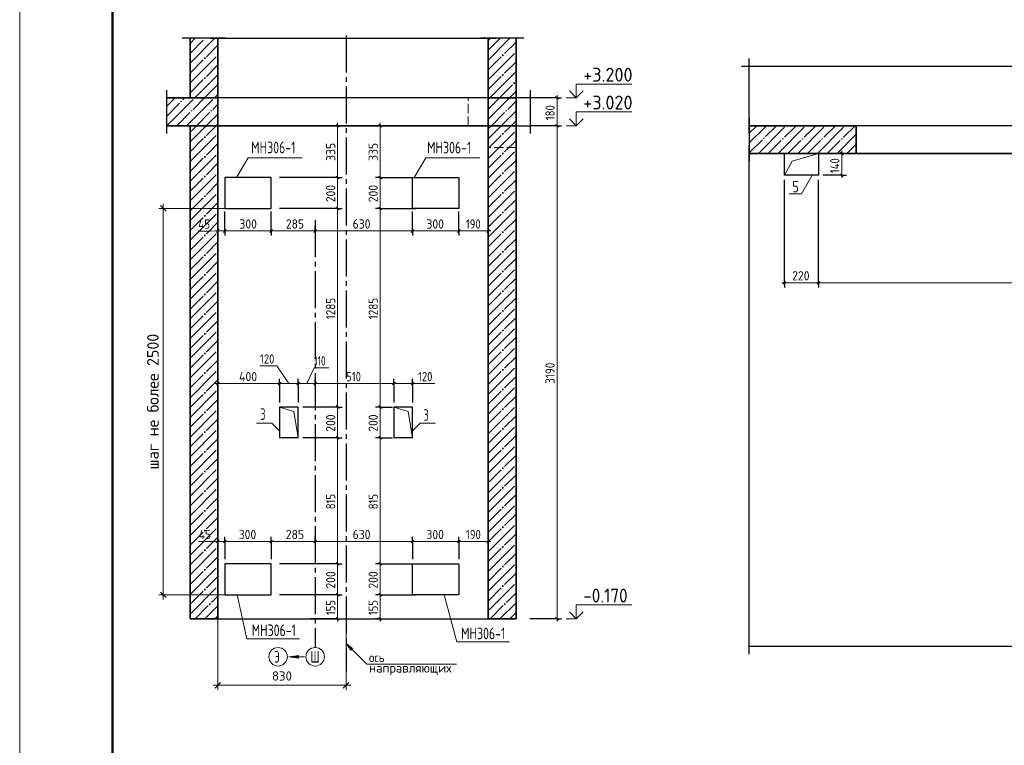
# Model space of a CAD drawing. Header units: millimetres. Extents: x -49773 to 2322955, y -3321 to 58485.
# Tile 105 of 256: x 493720 to 514964, y 14994 to 30643. Entities that reach past the tile are written whole.
import ezdxf

# ---------------------------------------------------------------- set-up
doc = ezdxf.new("R2010")
doc.units = ezdxf.units.MM
doc.header["$PDMODE"] = 65
for name, pattern in [('______11', [500, 400, -50, 0, -50]), ('______2', [270, 200, -70]), ('______5', [1100, 800, -100, 100, -100])]:
    doc.linetypes.add(name, pattern=pattern)
for name, color, linetype, lineweight in [('Standard', 7, 'Continuous', 25), ('Высотная отметки_ общее', 7, 'Continuous', 13), ('Ограждение_ 2D надпись', 7, 'Continuous', 13), ('Перекрытие_ общее', 7, 'Continuous', 35), ('Размерная линия_ общее', 7, 'Continuous', 13), ('СПДС_РАЗМЕРЫ', 152, 'Continuous', 25), ('Стена_ общее', 7, 'Continuous', 35), ('Стена_ Сборный элемент', 7, 'Continuous', 35), ('Текст_ общее', 7, 'Continuous', 13)]:
    doc.layers.add(name, color=color, linetype=linetype, lineweight=lineweight)
doc.layers.add('Осевая линия_ общее', color=7, linetype='______5', lineweight=13, true_color=0xa0a0a0)
doc.styles.add('ISOCPEUR', font='txt')
doc.dimstyles.new('__________2', dxfattribs={"dimtxt": 250, "dimasz": 200, "dimexe": 0, "dimexo": 0, "dimgap": 100, "dimtad": 1, "dimdec": 0, "dimrnd": 1, "dimzin": 12, "dimdsep": 46, "dimtxsty": 'ISOCPEUR', "dimblk": 'ALL_ML_STRICH', "dimblk1": 'ALL_ML_STRICH', "dimblk2": 'ALL_ML_STRICH', "dimsah": 1, "dimcen": 0, "dimclrd": 7, "dimclre": 7, "dimclrt": 7, "dimadec": 0, "dimazin": 0, "dimtfac": 1, "dimtdec": 0, "dimtmove": 1, "dimatfit": 3, "dimfxl": 0, "dimtzin": 0, "dimlwd": 0, "dimlwe": 13, "dimarcsym": 0})

# ---------------------------------------------------------------- blocks, each defined once
blk = doc.blocks.new('ALL_ML_STRICH')
at = {"color": 0, "linetype": 'ByBlock', "lineweight": -2}
for p, q in [((-1, 0), (0.5, 0)), ((-0.3, -0.3), (0.3, 0.3)), ((0, -0.5), (0, 0.5))]:
    blk.add_line(p, q, dxfattribs=at)
blk = doc.blocks.new('*D904')
at = {"layer": 'Defpoints', "color": 0}
for p in [(498146, 26572), (496819, 18239), (498146, 18239)]:
    blk.add_point(p, dxfattribs=at)
at = {"layer": 'СПДС_РАЗМЕРЫ', "color": 7, "lineweight": 13}
for p, q in [((498146, 26572), (496819, 26572)), ((498146, 18239), (496819, 18239))]:
    blk.add_line(p, q, dxfattribs=at)
at = {"layer": 'СПДС_РАЗМЕРЫ', "color": 7, "lineweight": 0}
blk.add_line((496819, 26372), (496819, 18439), dxfattribs=at)
at = {"layer": 'СПДС_РАЗМЕРЫ', "color": 7, "lineweight": 0, "xscale": 200, "yscale": 200, "zscale": 200}
for p, rotation in [((496819, 26572), 90), ((496819, 18239), 270)]:
    blk.add_blockref('ALL_ML_STRICH', p, dxfattribs=dict(at, rotation=rotation))
at = {"layer": 'СПДС_РАЗМЕРЫ', "color": 7, "insert": (496594, 22406), "char_height": 250, "attachment_point": 5, "rotation": 90, "style": 'ISOCPEUR'}
blk.add_mtext('шаг не более 2500', dxfattribs=at)
blk = doc.blocks.new('*D905')
at = {"layer": 'Defpoints', "color": 0}
for p in [(497996, 17722), (500762, 17722), (500762, 16289)]:
    blk.add_point(p, dxfattribs=at)
at = {"layer": 'СПДС_РАЗМЕРЫ', "color": 7, "lineweight": 13}
for p, q in [((497996, 17722), (497996, 16289)), ((500762, 17722), (500762, 16289))]:
    blk.add_line(p, q, dxfattribs=at)
at = {"layer": 'СПДС_РАЗМЕРЫ', "color": 7, "lineweight": 0}
blk.add_line((498196, 16289), (500562, 16289), dxfattribs=at)
at = {"layer": 'СПДС_РАЗМЕРЫ', "color": 7, "lineweight": 0, "xscale": 200, "yscale": 200, "zscale": 200, "rotation": 180}
blk.add_blockref('ALL_ML_STRICH', (497996, 16289), dxfattribs=at)
at = {"layer": 'СПДС_РАЗМЕРЫ', "color": 7, "lineweight": 0, "xscale": 200, "yscale": 200, "zscale": 200}
blk.add_blockref('ALL_ML_STRICH', (500762, 16289), dxfattribs=at)
at = {"layer": 'СПДС_РАЗМЕРЫ', "color": 7, "insert": (499379, 16489), "char_height": 200, "attachment_point": 5, "style": 'ISOCPEUR'}
blk.add_mtext('830', dxfattribs=at)

msp = doc.modelspace()

# ---------------------------------------------------------------- hatches: boundary and pattern name
at = {"layer": 'Осевая линия_ общее', "linetype": 'Continuous', "lineweight": 13, "transparency": 33554687}
msp.add_hatch(color=7, dxfattribs=at).paths.add_polyline_path([(500868.4, 17048.7), (500762.4, 17190.2), (500903.8, 17084.1)], flags=16)
msp.add_hatch(color=7, dxfattribs=at).paths.add_polyline_path([(499739, 16933.2), (499529, 16903.2), (499739, 16873.2)])

# ---------------------------------------------------------------- linework, layer by layer
at = {"layer": 'Standard', "color": 7, "linetype": 'Continuous', "lineweight": 25, "transparency": 33554687}
for p, q in [((498162.4, 30241.4), (497229, 30241.4)), ((497829, 30241.4), (503995.7, 30241.4)), ((504595.7, 30241.4), (503662.4, 30241.4)), ((509460.6, 28190), (509460.6, 29809)), ((509293.9, 29642.3), (524604.5, 29642.3)), ((496886.9, 29122.5), (496886.9, 28189.1)), ((504730.8, 29122.5), (504730.8, 28189.1)), ((509460.6, 28523.4), (509460.6, 27590)), ((509460.6, 16956.7), (509460.6, 27923.4))]:
    msp.add_line(p, q, dxfattribs=at)
at = {"layer": 'Standard', "color": 253, "linetype": '______11', "lineweight": 35, "true_color": 0xababab, "transparency": 33554687}
for p, q in [((497395.7, 29915.5), (497721.6, 30241.4)), ((503829, 29984.9), (504085.6, 30241.4)), ((497395.7, 29491.3), (497995.7, 30091.3)), ((503829, 29560.6), (504429, 30160.6)), ((497395.7, 29067), (497995.7, 29667)), ((503829, 29136.4), (504429, 29736.4)), ((497708.8, 28955.8), (497995.7, 29242.7)), ((504072.7, 28955.8), (504429, 29312.1)), ((497395.7, 27794.2), (497957.3, 28355.8)), ((497395.7, 28218.5), (497533, 28355.8)), ((503829, 27863.6), (504321.2, 28355.8)), ((503829, 28287.8), (503897, 28355.8)), ((497395.7, 27370), (497995.7, 27969.9)), ((503829, 27439.3), (504429, 28039.3)), ((497395.7, 26945.7), (497995.7, 27545.7)), ((503829, 27015), (504429, 27615)), ((497395.7, 26521.4), (497995.7, 27121.4)), ((503829, 26590.8), (504429, 27190.8)), ((497395.7, 26097.2), (497995.7, 26697.1)), ((503829, 26166.5), (504429, 26766.5)), ((503829, 25742.3), (504429, 26342.3)), ((497395.7, 25672.9), (497995.7, 26272.9)), ((503829, 25318), (504429, 25918)), ((497395.7, 25248.6), (497995.7, 25848.6)), ((503829, 24893.7), (504429, 25493.7)), ((497395.7, 24824.4), (497995.7, 25424.4)), ((503829, 24469.5), (504429, 25069.5)), ((497395.7, 24400.1), (497995.7, 25000.1)), ((503829, 24045.2), (504429, 24645.2)), ((497395.7, 23975.8), (497995.7, 24575.8)), ((503829, 23620.9), (504429, 24220.9)), ((497395.7, 23551.6), (497995.7, 24151.6)), ((503829, 23196.7), (504429, 23796.7)), ((497395.7, 23127.3), (497995.7, 23727.3)), ((503829, 22772.4), (504429, 23372.4)), ((497395.7, 22703), (497995.7, 23303)), ((503829, 22348.2), (504429, 22948.1)), ((497395.7, 22278.8), (497995.7, 22878.8)), ((503829, 21923.9), (504429, 22523.9)), ((497395.7, 21854.5), (497995.7, 22454.5)), ((503829, 21499.6), (504429, 22099.6)), ((497395.7, 21430.2), (497995.7, 22030.2)), ((503829, 21075.4), (504429, 21675.3)), ((497395.7, 21006), (497995.7, 21606)), ((503829, 20651.1), (504429, 21251.1)), ((497395.7, 20581.7), (497995.7, 21181.7)), ((503829, 20226.8), (504429, 20826.8)), ((497395.7, 20157.5), (497995.7, 20757.5)), ((503829, 19802.6), (504429, 20402.6)), ((497395.7, 19733.2), (497995.7, 20333.2)), ((503829, 19378.3), (504429, 19978.3)), ((497395.7, 19308.9), (497995.7, 19908.9)), ((503829, 18954), (504429, 19554)), ((497395.7, 18884.7), (497995.7, 19484.7)), ((503829, 18529.8), (504429, 19129.8)), ((497395.7, 18460.4), (497995.7, 19060.4)), ((503829, 18105.5), (504429, 18705.5)), ((497395.7, 18036.1), (497995.7, 18636.1)), ((503870.3, 17722.5), (504429, 18281.2)), ((497506.3, 17722.5), (497995.7, 18211.9)), ((504294.5, 17722.5), (504429, 17857)), ((497930.6, 17722.5), (497995.7, 17787.6))]:
    msp.add_line(p, q, dxfattribs=at)
at = {"layer": 'Standard', "color": 253, "linetype": '______5', "lineweight": 35, "true_color": 0xababab, "transparency": 33554687}
for p, q in [((497395.7, 29703.4), (497933.7, 30241.4)), ((497395.7, 30127.7), (497509.5, 30241.4)), ((503829, 29772.8), (504297.7, 30241.4)), ((503829, 30197), (503873.4, 30241.4)), ((497395.7, 29279.1), (497995.7, 29879.1)), ((503829, 29348.5), (504429, 29948.5)), ((497496.6, 28955.8), (497995.7, 29454.9)), ((503860.6, 28955.8), (504429, 29524.2)), ((497920.9, 28955.8), (497995.7, 29030.6)), ((504284.9, 28955.8), (504429, 29100)), ((497395.7, 28006.3), (497745.2, 28355.8)), ((503829, 28075.7), (504109.1, 28355.8)), ((497395.7, 27582.1), (497995.7, 28182.1)), ((503829, 27651.4), (504429, 28251.4)), ((497395.7, 27157.8), (497995.7, 27757.8)), ((503829, 27227.2), (504429, 27827.2)), ((497395.7, 26733.5), (497995.7, 27333.5)), ((503829, 26802.9), (504429, 27402.9)), ((497395.7, 26309.3), (497995.7, 26909.3)), ((503829, 26378.7), (504429, 26978.7)), ((497395.7, 25885), (497995.7, 26485)), ((503829, 25954.4), (504429, 26554.4)), ((503829, 25530.1), (504429, 26130.1)), ((497395.7, 25460.7), (497995.7, 26060.8)), ((503829, 25105.9), (504429, 25705.9)), ((497395.7, 25036.5), (497995.7, 25636.5)), ((503829, 24681.6), (504429, 25281.6)), ((497395.7, 24612.2), (497995.7, 25212.2)), ((503829, 24257.3), (504429, 24857.3)), ((497395.7, 24188), (497995.7, 24788)), ((503829, 23833.1), (504429, 24433.1)), ((497395.7, 23763.7), (497995.7, 24363.7)), ((503829, 23408.8), (504429, 24008.8)), ((497395.7, 23339.4), (497995.7, 23939.4)), ((503829, 22984.5), (504429, 23584.5)), ((497395.7, 22915.2), (497995.7, 23515.2)), ((503829, 22560.3), (504429, 23160.3)), ((497395.7, 22490.9), (497995.7, 23090.9)), ((503829, 22136), (504429, 22736)), ((497395.7, 22066.6), (497995.7, 22666.6)), ((503829, 21711.7), (504429, 22311.7)), ((497395.7, 21642.4), (497995.7, 22242.4)), ((503829, 21287.5), (504429, 21887.5)), ((497395.7, 21218.1), (497995.7, 21818.1)), ((503829, 20863.2), (504429, 21463.2)), ((497395.7, 20793.9), (497995.7, 21393.8)), ((503829, 20439), (504429, 21039)), ((497395.7, 20369.6), (497995.7, 20969.6)), ((503829, 20014.7), (504429, 20614.7)), ((497395.7, 19945.3), (497995.7, 20545.3)), ((503829, 19590.4), (504429, 20190.4)), ((497395.7, 19521.1), (497995.7, 20121.1)), ((503829, 19166.2), (504429, 19766.2)), ((497395.7, 19096.8), (497995.7, 19696.8)), ((503829, 18741.9), (504429, 19341.9)), ((497395.7, 18672.5), (497995.7, 19272.5)), ((503829, 18317.6), (504429, 18917.6)), ((497395.7, 18248.3), (497995.7, 18848.3)), ((503829, 17893.4), (504429, 18493.4)), ((497395.7, 17824), (497995.7, 18424)), ((504082.4, 17722.5), (504429, 18069.1)), ((497718.4, 17722.5), (497995.7, 17999.7))]:
    msp.add_line(p, q, dxfattribs=at)
at = {"layer": 'Standard', "color": 7, "linetype": 'Continuous', "lineweight": 35, "transparency": 33554687}
for p, q in [((497395.7, 30241.4), (497395.7, 28955.8)), ((497995.7, 28955.8), (497995.7, 30241.4)), ((503829, 30241.4), (503829, 28955.8)), ((504429, 28955.8), (504429, 30241.4)), ((497395.7, 28955.8), (496886.9, 28955.8)), ((497995.7, 28355.8), (497995.7, 28955.8)), ((503829, 28955.8), (503829, 28355.8)), ((504429, 28355.8), (504429, 28955.8)), ((496886.9, 28355.8), (497395.7, 28355.8)), ((497395.7, 28355.8), (497395.7, 17722.5)), ((497995.7, 17722.5), (497995.7, 28355.8)), ((503829, 28355.8), (503829, 17722.5)), ((504429, 17722.5), (504429, 28355.8)), ((511771.2, 28356.7), (509460.6, 28356.7)), ((511771.2, 27756.7), (511771.2, 28356.7)), ((509460.6, 27756.7), (511771.2, 27756.7)), ((497395.7, 17722.5), (497995.7, 17722.5)), ((503829, 17722.5), (504429, 17722.5))]:
    msp.add_line(p, q, dxfattribs=at)
at = {"layer": 'Standard', "color": 253, "linetype": '______11', "lineweight": 13, "true_color": 0xababab, "transparency": 33554687}
for p, q in [((496886.9, 28558.2), (497284.5, 28955.8)), ((497108.8, 28355.8), (497708.8, 28955.8)), ((503829, 28712.1), (504072.7, 28955.8)), ((497533, 28355.8), (497995.7, 28818.5)), ((503897, 28355.8), (504429, 28887.8)), ((497957.3, 28355.8), (497995.7, 28394.2)), ((504321.2, 28355.8), (504429, 28463.6)), ((509460.6, 28195.8), (509621.5, 28356.7)), ((509460.6, 27771.5), (510045.7, 28356.7)), ((509870, 27756.7), (510470, 28356.7)), ((510294.2, 27756.7), (510894.2, 28356.7)), ((510718.5, 27756.7), (511318.5, 28356.7)), ((511142.8, 27756.7), (511742.8, 28356.7)), ((511567, 27756.7), (511771.2, 27960.8))]:
    msp.add_line(p, q, dxfattribs=at)
at = {"layer": 'Standard', "color": 253, "linetype": '______5', "lineweight": 13, "true_color": 0xababab, "transparency": 33554687}
for p, q in [((496886.9, 28770.3), (497072.4, 28955.8)), ((496896.6, 28355.8), (497496.6, 28955.8)), ((497320.9, 28355.8), (497920.9, 28955.8)), ((503829, 28924.2), (503860.6, 28955.8)), ((503829, 28500), (504284.9, 28955.8)), ((497745.2, 28355.8), (497995.7, 28606.3)), ((504109.1, 28355.8), (504429, 28675.7)), ((509460.6, 27983.7), (509833.6, 28356.7)), ((509657.8, 27756.7), (510257.8, 28356.7)), ((510082.1, 27756.7), (510682.1, 28356.7)), ((510506.4, 27756.7), (511106.4, 28356.7)), ((510930.6, 27756.7), (511530.6, 28356.7)), ((511354.9, 27756.7), (511771.2, 28173))]:
    msp.add_line(p, q, dxfattribs=at)
at = {"layer": 'Standard', "color": 7, "linetype": 'Continuous', "lineweight": 13, "transparency": 33554687}
msp.add_lwpolyline([(493720.4, -1402.4), (535720.4, -1402.4), (535720.4, 57997.6), (493720.4, 57997.6), (493720.4, -1402.4)], close=True, dxfattribs=at)
at = {"layer": 'Standard', "color": 7, "linetype": 'Continuous', "lineweight": 50, "transparency": 33554687}
msp.add_lwpolyline([(495720.4, 57497.6), (535220.4, 57497.6), (535220.4, -902.4), (495720.4, -902.4), (495720.4, 57497.6)], close=True, dxfattribs=at)
at = {"layer": 'Высотная отметки_ общее', "color": 7, "linetype": 'Continuous', "lineweight": 13, "transparency": 33554687}
for p, q in [((505729.4, 28955.8), (505579.4, 29105.8)), ((505729.4, 28955.8), (505729.4, 29255.8)), ((505729.4, 29255.8), (506929.4, 29255.8)), ((505729.4, 28955.8), (505879.4, 29105.8)), ((505729.4, 28955.8), (505509, 28955.8)), ((505729.4, 28955.8), (505729.4, 28955.8)), ((505729.4, 28955.8), (505729.4, 28955.8)), ((505729.4, 28955.8), (505729.4, 28955.8)), ((505729.4, 28955.8), (505729.4, 28955.8)), ((505729.4, 28355.8), (505579.4, 28505.8)), ((505729.4, 28355.8), (505729.4, 28655.8)), ((505729.4, 28655.8), (506929.4, 28655.8)), ((505729.4, 28355.8), (505879.4, 28505.8)), ((505729.4, 28355.8), (505509, 28355.8)), ((505729.4, 28355.8), (505729.4, 28355.8)), ((505729.4, 28355.8), (505729.4, 28355.8)), ((505729.4, 28355.8), (505729.4, 28355.8)), ((505729.4, 28355.8), (505729.4, 28355.8)), ((505729.4, 17722.5), (505579.4, 17872.5)), ((505729.4, 17722.5), (505729.4, 18022.5)), ((505729.4, 18022.5), (506929.4, 18022.5)), ((505729.4, 17722.5), (505879.4, 17872.5)), ((505729.4, 17722.5), (505509, 17722.5)), ((505729.4, 17722.5), (505729.4, 17722.5)), ((505729.4, 17722.5), (505729.4, 17722.5)), ((505729.4, 17722.5), (505729.4, 17722.5)), ((505729.4, 17722.5), (505729.4, 17722.5))]:
    msp.add_line(p, q, dxfattribs=at)
at = {"layer": 'Ограждение_ 2D надпись', "color": 7, "linetype": 'Continuous', "lineweight": 13, "transparency": 33554687}
for points in [[(498398.2, 27239.1), (498650.2, 27665.1), (499816.8, 27665.1)], [(502231.6, 27239.1), (502483.5, 27665.1), (503650.2, 27665.1)], [(499329, 21778.1), (499164, 21943.1), (498830.7, 21943.1)], [(502195.7, 21778.1), (502360.7, 21943.1), (502694, 21943.1)], [(499756.4, 17288.6), (498623.1, 17288.6), (498409.1, 18239.1)], [(504284.7, 17228.2), (503151.4, 17228.2), (502875.8, 18239.1)]]:
    msp.add_lwpolyline(points, dxfattribs=at)
at = {"layer": 'Осевая линия_ общее', "color": 253, "linetype": '______5', "lineweight": -3, "true_color": 0xa0a0a0, "transparency": 33554687}
for p, q in [((500762.4, 30305.5), (500762.4, 16587.2)), ((500095.7, 26321.6), (500095.7, 17103.2))]:
    msp.add_line(p, q, dxfattribs=at)
at = {"layer": 'Осевая линия_ общее', "color": 7, "linetype": 'Continuous', "lineweight": 13, "transparency": 33554687}
for p, q in [((500762.4, 18869.6), (500762.4, 18869.6)), ((500762.4, 18869.6), (500762.4, 18869.6)), ((500762.4, 18869.6), (500762.4, 18869.6)), ((500762.4, 17190.2), (500903.8, 17084.1)), ((500868.4, 17048.7), (500762.4, 17190.2)), ((500903.8, 17084.1), (500868.4, 17048.7)), ((500886.1, 17066.4), (500894.9, 17057.6)), ((499739, 16933.2), (499529, 16903.2)), ((499862.4, 16903.2), (499529, 16903.2)), ((499529, 16903.2), (499529, 16903.2)), ((499529, 16903.2), (499529, 16903.2)), ((499529, 16903.2), (499529, 16903.2)), ((499529, 16903.2), (499739, 16873.2)), ((499739, 16873.2), (499739, 16933.2)), ((499739, 16903.2), (499754, 16903.2))]:
    msp.add_line(p, q, dxfattribs=at)
for points in [[(510221.2, 27290), (510386.2, 27591.7), (510954.5, 27756.7)], [(510819.9, 27290), (510591.9, 26884.3), (510325.2, 26884.3)], [(499729, 21622.5), (499634.8, 22194.8), (499329, 22289.1)], [(502195.7, 21622.5), (502101.4, 22194.8), (501795.7, 22289.1)], [(500762.4, 17190.2), (501210.2, 16742.3), (503143.5, 16742.3)]]:
    msp.add_lwpolyline(points, dxfattribs=at)
for centre in [(499295.7, 16903.2), (500095.7, 16903.2)]:
    msp.add_circle(centre, 200, dxfattribs=at)
at = {"layer": 'Перекрытие_ общее', "color": 7, "linetype": 'Continuous', "lineweight": 13, "transparency": 33554687}
for p, q in [((497995.7, 28955.8), (497395.7, 28955.8)), ((504429, 28955.8), (503829, 28955.8)), ((497395.7, 28355.8), (497995.7, 28355.8)), ((503829, 28355.8), (504429, 28355.8))]:
    msp.add_line(p, q, dxfattribs=at)
at = {"layer": 'Перекрытие_ общее', "color": 7, "linetype": 'Continuous', "lineweight": 25, "transparency": 33554687}
for p, q in [((503829, 28955.8), (497995.7, 28955.8)), ((504730.8, 28955.8), (504429, 28955.8)), ((497995.7, 28355.8), (503829, 28355.8)), ((504429, 28355.8), (504730.8, 28355.8)), ((524437.8, 28356.7), (511771.2, 28356.7)), ((511771.2, 27756.7), (524437.8, 27756.7))]:
    msp.add_line(p, q, dxfattribs=at)
at = {"layer": 'Перекрытие_ общее', "color": 253, "linetype": '______2', "lineweight": 18, "true_color": 0xababab, "transparency": 33554687}
msp.add_line((503395.7, 28355.8), (503395.7, 28955.8), dxfattribs=at)
at = {"layer": 'Размерная линия_ общее', "color": 253, "linetype": 'Continuous', "lineweight": -3, "true_color": 0xa0a0a0, "transparency": 33554687}
for p, q in [((505313.4, 28955.8), (504752.4, 28955.8)), ((505313.4, 28955.8), (505213.4, 28955.8)), ((505313.4, 28955.8), (505413.4, 28955.8)), ((500580.6, 28355.8), (500091.9, 28355.8)), ((500580.6, 28355.8), (500480.6, 28355.8)), ((500580.6, 28355.8), (500680.6, 28355.8)), ((501497.1, 28355.8), (501397.1, 28355.8)), ((501497.1, 28355.8), (501597.1, 28355.8)), ((501497.1, 28355.8), (501499.5, 28355.8)), ((505313.4, 28355.8), (505213.4, 28355.8)), ((505313.4, 28355.8), (505413.4, 28355.8)), ((511456.6, 27756.7), (511087.8, 27756.7)), ((511456.6, 27756.7), (511356.6, 27756.7)), ((511456.6, 27756.7), (511556.6, 27756.7)), ((500580.6, 27239.1), (500480.6, 27239.1)), ((500580.6, 27239.1), (500680.6, 27239.1)), ((501497.1, 27239.1), (501397.1, 27239.1)), ((501497.1, 27239.1), (501597.1, 27239.1)), ((501497.1, 27239.1), (502262.4, 27239.1)), ((511456.6, 27290), (511054.5, 27290)), ((511456.6, 27290), (511356.6, 27290)), ((511456.6, 27290), (511556.6, 27290)), ((510221.2, 24969.9), (510221.2, 27190)), ((500580.6, 26572.5), (500480.6, 26572.5)), ((500580.6, 26572.5), (500680.6, 26572.5)), ((501497.1, 26572.5), (501397.1, 26572.5)), ((501497.1, 26572.5), (501597.1, 26572.5)), ((501497.1, 26572.5), (502262.4, 26572.5)), ((497995.7, 26086.6), (497995.7, 26186.6)), ((498145.7, 26086.6), (498145.7, 26186.6)), ((499145.7, 26086.6), (499145.7, 26186.6)), ((500095.7, 26086.6), (500095.7, 26186.6)), ((502195.7, 26086.6), (502195.7, 26186.6)), ((503195.7, 26086.6), (503195.7, 26186.6)), ((503829, 26086.6), (503829, 26186.6)), ((503829, 26086.6), (503829, 26164.1)), ((497995.7, 26086.6), (497995.7, 25986.6)), ((498145.7, 26086.6), (498145.7, 25986.6)), ((499145.7, 26086.6), (499145.7, 25986.6)), ((500095.7, 26086.6), (500095.7, 25986.6)), ((500095.7, 26086.6), (500095.7, 26086.6)), ((502195.7, 26086.6), (502195.7, 25986.6)), ((503195.7, 26086.6), (503195.7, 25986.6)), ((503829, 26086.6), (503829, 25986.6)), ((510221.2, 24969.9), (510221.2, 25069.9)), ((510954.5, 24969.9), (510954.5, 25069.9)), ((510221.2, 24969.9), (510221.2, 24869.9)), ((510954.5, 24969.9), (510954.5, 24869.9)), ((497995.7, 22795), (497995.7, 22895)), ((497995.7, 22795), (497995.7, 22695)), ((497995.7, 22795), (497995.7, 22682.4)), ((499329, 22795), (499329, 22895)), ((499329, 22795), (499329, 22695)), ((499329, 22795), (499329, 22389.1)), ((499729, 22795), (499729, 22895)), ((499729, 22795), (499729, 22695)), ((499729, 22795), (499729, 22389.1)), ((500095.7, 22795), (500095.7, 22895)), ((500095.7, 22795), (500095.7, 22695)), ((500095.7, 22795), (500095.7, 22795)), ((501795.7, 22795), (501795.7, 22895)), ((501795.7, 22795), (501795.7, 22695)), ((501795.7, 22795), (501795.7, 22389.1)), ((502195.7, 22795), (502195.7, 22895)), ((502195.7, 22795), (502195.7, 22695)), ((502195.7, 22795), (502195.7, 22389.1)), ((500580.6, 22289.1), (500480.6, 22289.1)), ((500580.6, 22289.1), (500680.6, 22289.1)), ((501497.1, 22289.1), (501397.1, 22289.1)), ((501497.1, 22289.1), (501597.1, 22289.1)), ((501497.1, 22289.1), (501762.4, 22289.1)), ((500580.6, 21622.5), (500480.6, 21622.5)), ((500580.6, 21622.5), (500680.6, 21622.5)), ((501497.1, 21622.5), (501397.1, 21622.5)), ((501497.1, 21622.5), (501597.1, 21622.5)), ((501497.1, 21622.5), (501762.4, 21622.5)), ((497995.7, 19389.9), (497995.7, 19489.9)), ((497995.7, 19389.9), (497995.7, 19289.9)), ((497995.7, 19389.9), (497995.7, 19297.7)), ((498145.7, 19389.9), (498145.7, 19489.9)), ((498145.7, 19389.9), (498145.7, 19289.9)), ((498145.7, 19389.9), (498145.7, 19005.8)), ((499145.7, 19389.9), (499145.7, 19489.9)), ((499145.7, 19389.9), (499145.7, 19289.9)), ((499145.7, 19389.9), (499145.7, 19005.8)), ((500095.7, 19389.9), (500095.7, 19489.9)), ((500095.7, 19389.9), (500095.7, 19289.9)), ((500095.7, 19389.9), (500095.7, 19389.9)), ((502195.7, 19389.9), (502195.7, 19489.9)), ((502195.7, 19389.9), (502195.7, 19289.9)), ((502195.7, 19389.9), (502195.7, 19005.8)), ((503195.7, 19389.9), (503195.7, 19489.9)), ((503195.7, 19389.9), (503195.7, 19289.9)), ((503195.7, 19389.9), (503195.7, 19005.8)), ((503829, 19389.9), (503829, 19489.9)), ((503829, 19389.9), (503829, 19289.9)), ((503829, 19389.9), (503829, 19345.7)), ((500580.6, 18905.8), (500480.6, 18905.8)), ((500580.6, 18905.8), (500680.6, 18905.8)), ((501497.1, 18905.8), (501397.1, 18905.8)), ((501497.1, 18905.8), (501597.1, 18905.8)), ((500580.6, 18239.1), (500480.6, 18239.1)), ((500580.6, 18239.1), (500680.6, 18239.1)), ((501497.1, 18239.1), (501397.1, 18239.1)), ((501497.1, 18239.1), (501597.1, 18239.1)), ((500580.6, 17722.5), (499995.8, 17722.5)), ((500580.6, 17722.5), (500480.6, 17722.5)), ((500580.6, 17722.5), (500680.6, 17722.5)), ((501497.1, 17722.5), (501397.1, 17722.5)), ((501497.1, 17722.5), (501597.1, 17722.5)), ((501497.1, 17722.5), (501595.6, 17722.5)), ((505313.4, 17722.5), (504729, 17722.5)), ((505313.4, 17722.5), (505213.4, 17722.5)), ((505313.4, 17722.5), (505413.4, 17722.5))]:
    msp.add_line(p, q, dxfattribs=at)
at = {"layer": 'Размерная линия_ общее', "color": 7, "linetype": 'Continuous', "lineweight": 25, "transparency": 33554687}
for p, q in [((505343.4, 28925.8), (505283.4, 28985.8)), ((500610.6, 28325.8), (500550.6, 28385.8)), ((501527.1, 28325.8), (501467.1, 28385.8)), ((505343.4, 28325.8), (505283.4, 28385.8)), ((511486.6, 27726.7), (511426.6, 27786.7)), ((500610.6, 27209.1), (500550.6, 27269.1)), ((501527.1, 27209.1), (501467.1, 27269.1)), ((511486.6, 27260), (511426.6, 27320)), ((500610.6, 26542.5), (500550.6, 26602.5)), ((501527.1, 26542.5), (501467.1, 26602.5)), ((498025.7, 26116.6), (497965.7, 26056.6)), ((498175.7, 26116.6), (498115.7, 26056.6)), ((499175.7, 26116.6), (499115.7, 26056.6)), ((500125.7, 26116.6), (500065.7, 26056.6)), ((502225.7, 26116.6), (502165.7, 26056.6)), ((503225.7, 26116.6), (503165.7, 26056.6)), ((503859, 26116.6), (503799, 26056.6)), ((510191.2, 24939.9), (510251.2, 24999.9)), ((510924.5, 24939.9), (510984.5, 24999.9)), ((498025.7, 22825), (497965.7, 22765)), ((499359, 22825), (499299, 22765)), ((499759, 22825), (499699, 22765)), ((500125.7, 22825), (500065.7, 22765)), ((501825.7, 22825), (501765.7, 22765)), ((502225.7, 22825), (502165.7, 22765)), ((500610.6, 22259.1), (500550.6, 22319.1)), ((501527.1, 22259.1), (501467.1, 22319.1)), ((500610.6, 21592.5), (500550.6, 21652.5)), ((501527.1, 21592.5), (501467.1, 21652.5)), ((498025.7, 19419.9), (497965.7, 19359.8)), ((498175.7, 19419.9), (498115.7, 19359.8)), ((499175.7, 19419.9), (499115.7, 19359.8)), ((500125.7, 19419.9), (500065.7, 19359.8)), ((502225.7, 19419.9), (502165.7, 19359.8)), ((503225.7, 19419.9), (503165.7, 19359.8)), ((503859, 19419.9), (503799, 19359.8)), ((500610.6, 18875.8), (500550.6, 18935.8)), ((501527.1, 18875.8), (501467.1, 18935.8)), ((500610.6, 18209.1), (500550.6, 18269.1)), ((501527.1, 18209.1), (501467.1, 18269.1)), ((500610.6, 17692.5), (500550.6, 17752.5)), ((501527.1, 17692.5), (501467.1, 17752.5)), ((505343.4, 17692.5), (505283.4, 17752.5))]:
    msp.add_line(p, q, dxfattribs=at)
at = {"layer": 'Размерная линия_ общее', "color": 7, "linetype": 'Continuous', "lineweight": 13, "transparency": 33554687}
for p, q in [((505313.4, 28955.8), (505313.4, 29015.8)), ((505313.4, 28355.8), (505313.4, 28955.8)), ((500580.6, 28355.8), (500580.6, 28415.8)), ((500580.6, 27239.1), (500580.6, 28355.8)), ((501497.1, 28355.8), (501497.1, 28415.8)), ((501497.1, 27239.1), (501497.1, 28355.8)), ((511456.6, 27756.7), (511456.6, 27816.7)), ((511456.6, 27290), (511456.6, 27756.7)), ((500580.6, 26572.5), (500580.6, 27239.1)), ((501497.1, 26572.5), (501497.1, 27239.1)), ((511456.6, 27290), (511456.6, 27230)), ((500580.6, 22289.1), (500580.6, 26572.5)), ((501497.1, 22289.1), (501497.1, 26572.5)), ((497832.2, 26084), (497572.1, 26084)), ((498112.4, 26086.6), (497832.2, 26084)), ((497995.7, 26086.6), (497935.7, 26086.6)), ((498229, 26086.6), (497995.7, 26086.6)), ((499229, 26086.6), (498229, 26086.6)), ((500095.7, 26086.6), (499229, 26086.6)), ((502112.4, 26086.6), (500095.7, 26086.6)), ((503112.4, 26086.6), (502112.4, 26086.6)), ((503829, 26086.6), (503112.4, 26086.6)), ((503829, 26086.6), (503889, 26086.6)), ((510221.2, 24969.9), (510161.2, 24969.9)), ((510221.2, 24969.9), (510954.5, 24969.9)), ((510954.5, 24969.9), (521404.5, 24969.9)), ((499265, 23176.2), (498905, 23176.2)), ((499529, 22795), (499265, 23176.2)), ((499912.4, 22795), (500072, 23133.4)), ((500072, 23133.4), (500392, 23133.4)), ((497995.7, 22795), (497935.7, 22795)), ((499329, 22795), (497995.7, 22795)), ((499729, 22795), (499329, 22795)), ((500095.7, 22795), (499729, 22795)), ((501795.7, 22795), (500095.7, 22795)), ((502195.7, 22795), (501795.7, 22795)), ((501995.7, 22795), (502315.8, 22795)), ((502195.7, 22795), (502255.7, 22795)), ((502315.8, 22795), (502675.8, 22795)), ((500580.6, 21622.5), (500580.6, 22289.1)), ((501497.1, 21622.5), (501497.1, 22289.1)), ((500580.6, 18905.8), (500580.6, 21622.5)), ((501497.1, 18905.8), (501497.1, 21622.5)), ((497849, 19389.4), (497589, 19389.4)), ((498112.4, 19389.9), (497849, 19389.4)), ((497995.7, 19389.9), (497935.7, 19389.9)), ((498229, 19389.9), (497995.7, 19389.9)), ((499145.7, 19389.9), (498145.7, 19389.9)), ((500095.7, 19389.9), (499145.7, 19389.9)), ((502112.4, 19389.9), (500095.7, 19389.9)), ((503112.4, 19389.9), (502112.4, 19389.9)), ((503829, 19389.9), (503112.4, 19389.9)), ((503829, 19389.9), (503889, 19389.9)), ((500580.6, 18239.1), (500580.6, 18905.8)), ((501497.1, 18239.1), (501497.1, 18905.8)), ((500580.6, 17722.5), (500580.6, 17662.5)), ((501497.1, 17722.5), (501497.1, 17662.5)), ((505313.4, 17722.5), (505313.4, 17662.5))]:
    msp.add_line(p, q, dxfattribs=at)
at = {"layer": 'Размерная линия_ общее', "color": 253, "linetype": 'Continuous', "lineweight": -3, "true_color": 0xa0a0a0, "transparency": 33554687}
for points in [[(505313.4, 28355.8), (505293.4, 28355.8), (505293.4, 28355.8), (504729, 28355.8)], [(500580.6, 27239.1), (500560.6, 27239.1), (500560.6, 27239.1), (499329, 27239.1)], [(510954.5, 24969.9), (510954.5, 24989.9), (510954.5, 24989.9), (510954.5, 24989.9), (510954.5, 24989.9), (510954.5, 24989.9), (510954.5, 24989.9), (510954.5, 24989.9), (510954.5, 24989.9), (510954.5, 24989.9), (510954.5, 24989.9), (510954.5, 24989.9), (510954.5, 24989.9), (510954.5, 25181.2), (510954.5, 25181.2), (510954.5, 27190)], [(500580.6, 26572.5), (500560.6, 26572.5), (500560.6, 26572.5), (500560.6, 26572.5), (500560.6, 26572.5), (499329, 26572.5)], [(498145.7, 26086.6), (498145.7, 26104.3), (498145.7, 26104.3), (498145.7, 26504)], [(499145.7, 26086.6), (499145.7, 26104.8), (499145.7, 26104.8), (499145.7, 26106.6), (499145.7, 26106.6), (499145.7, 26504)], [(502195.7, 26086.6), (502195.7, 26106.1), (502195.7, 26106.1), (502195.7, 26106.6), (502195.7, 26106.6), (502195.7, 26106.6), (502195.7, 26106.6), (502195.7, 26106.6), (502195.7, 26106.6), (502195.7, 26504)], [(503195.7, 26086.6), (503195.7, 26106.6), (503195.7, 26106.6), (503195.7, 26106.6), (503195.7, 26106.6), (503195.7, 26106.6), (503195.7, 26106.6), (503195.7, 26106.6), (503195.7, 26106.6), (503195.7, 26106.6), (503195.7, 26106.6), (503195.7, 26504)], [(497995.7, 26086.6), (497995.7, 26104.2), (497995.7, 26104.2), (497995.7, 26212.2)], [(500580.6, 22289.1), (500560.6, 22289.1), (500560.6, 22289.1), (500560.6, 22289.1), (500560.6, 22289.1), (500560.6, 22289.1), (500560.6, 22289.1), (499829, 22289.1)], [(500580.6, 21622.5), (500560.6, 21622.5), (500560.6, 21622.5), (500560.6, 21622.5), (500560.6, 21622.5), (500560.6, 21622.5), (500560.6, 21622.5), (500560.6, 21622.5), (500560.6, 21622.5), (499829, 21622.5)], [(500580.6, 18905.8), (500560.6, 18905.8), (500560.6, 18905.8), (500560.6, 18905.8), (500560.6, 18905.8), (500560.6, 18905.8), (500560.6, 18905.8), (500560.6, 18905.8), (500560.6, 18905.8), (500560.6, 18905.8), (500560.6, 18905.8), (499329, 18905.8)], [(501497.1, 18905.8), (501949.5, 18905.8), (501949.5, 18905.8), (502262.4, 18905.8)], [(500580.6, 18239.1), (500560.6, 18239.1), (500560.6, 18239.1), (500560.6, 18239.1), (500560.6, 18239.1), (500560.6, 18239.1), (500560.6, 18239.1), (500560.6, 18239.1), (500560.6, 18239.1), (500560.6, 18239.1), (500560.6, 18239.1), (500560.6, 18239.1), (500560.6, 18239.1), (499329, 18239.1)], [(501497.1, 18239.1), (501672, 18239.1), (501672, 18239.1), (502262.4, 18239.1)]]:
    msp.add_lwpolyline(points, dxfattribs=at)
at = {"layer": 'Размерная линия_ общее', "color": 7, "linetype": 'Continuous', "lineweight": 13, "transparency": 33554687}
for points in [[(505313.4, 17722.5), (505313.4, 22854.4), (505313.4, 22854.4), (505313.4, 28355.8)], [(500580.6, 17722.5), (500580.6, 17784.7), (500580.6, 17784.7), (500580.6, 18239.1)], [(501497.1, 17722.5), (501497.1, 17797), (501497.1, 17797), (501497.1, 18239.1)]]:
    msp.add_lwpolyline(points, dxfattribs=at)
at = {"layer": 'Стена_ общее', "color": 7, "linetype": 'Continuous', "lineweight": 35, "transparency": 33554687}
for p, q in [((497395.7, 28955.8), (497995.7, 28955.8)), ((503829, 28955.8), (504429, 28955.8)), ((497995.7, 28355.8), (497395.7, 28355.8)), ((504429, 28355.8), (503829, 28355.8))]:
    msp.add_line(p, q, dxfattribs=at)
at = {"layer": 'Стена_ общее', "color": 7, "linetype": 'Continuous', "lineweight": 25, "transparency": 33554687}
for p, q in [((503829, 28955.8), (497995.7, 28955.8)), ((503829, 28355.8), (497995.7, 28355.8)), ((524437.8, 28356.7), (511771.2, 28356.7)), ((510221.2, 27290), (510221.2, 27756.7)), ((510954.5, 27756.7), (510954.5, 27290)), ((524437.8, 27756.7), (511771.2, 27756.7)), ((510954.5, 27290), (510221.2, 27290)), ((499329, 22289.1), (499329, 21622.5)), ((499729, 22289.1), (499329, 22289.1)), ((499729, 21622.5), (499729, 22289.1)), ((501795.7, 22289.1), (501795.7, 21622.5)), ((502195.7, 22289.1), (501795.7, 22289.1)), ((502195.7, 21622.5), (502195.7, 22289.1)), ((499729, 21622.5), (499329, 21622.5)), ((502195.7, 21622.5), (501795.7, 21622.5)), ((497995.7, 17722.5), (503829, 17722.5)), ((524437.8, 17123.4), (509460.6, 17123.4))]:
    msp.add_line(p, q, dxfattribs=at)
at = {"layer": 'Стена_ общее', "color": 253, "linetype": '______2', "lineweight": 18, "true_color": 0xababab, "transparency": 33554687}
msp.add_line((504429, 27889.1), (503829, 27889.1), dxfattribs=at)
at = {"layer": 'Стена_ Сборный элемент', "color": 7, "linetype": 'Continuous', "lineweight": 25, "transparency": 33554687}
for p, q in [((498145.7, 27239.1), (498145.7, 26572.5)), ((499145.7, 27239.1), (498145.7, 27239.1)), ((499145.7, 26572.5), (499145.7, 27239.1)), ((502195.7, 26572.5), (502195.7, 27239.1)), ((502195.7, 27239.1), (503195.7, 27239.1)), ((503195.7, 27239.1), (503195.7, 26572.5)), ((498145.7, 26572.5), (499145.7, 26572.5)), ((503195.7, 26572.5), (502195.7, 26572.5)), ((498145.7, 18905.8), (498145.7, 18239.1)), ((499145.7, 18905.8), (498145.7, 18905.8)), ((499145.7, 18239.1), (499145.7, 18905.8)), ((502195.7, 18239.1), (502195.7, 18905.8)), ((502195.7, 18905.8), (503195.7, 18905.8)), ((503195.7, 18905.8), (503195.7, 18239.1)), ((498145.7, 18239.1), (499145.7, 18239.1)), ((503195.7, 18239.1), (502195.7, 18239.1))]:
    msp.add_line(p, q, dxfattribs=at)

# ---------------------------------------------------------------- texts
at = {"layer": 'Standard', "color": 7, "linetype": 'Continuous', "lineweight": 25, "transparency": 33554687, "char_height": 250, "attachment_point": 7, "style": 'ISOCPEUR'}
for s, insert, width in [('\\W0.74;МН306-1', (498713.8, 27761.7), 1091.992), ('\\W0.74;МН306-1', (502508.7, 27759.6), 1091.979), ('\\W0.78;5', (510388.6, 26916.1), 272.013), ('\\W0.62;3', (498915, 22011.5), 217.611), ('\\W0.62;3', (502435.3, 21993), 217.62), ('\\W0.74;МН306-1', (498725.1, 17349.8), 1091.979), ('\\W0.74;МН306-1', (503242.3, 17280.3), 1091.986), ('\\W0.64;Э', (499215.7, 16778.2), 239.896), ('\\W0.67;Ш', (499995.7, 16778.2), 283.333)]:
    msp.add_mtext(s, dxfattribs=dict(at, insert=insert, width=width))
at = {"layer": 'Высотная отметки_ общее', "color": 7, "linetype": 'Continuous', "lineweight": 25, "transparency": 33554687, "char_height": 300, "attachment_point": 7, "style": 'ISOCPEUR'}
for s, insert, width in [('\\W0.95;+3.200', (505879.4, 29305.8), 1281.438), ('\\W0.95;+3.020', (505879.4, 28705.8), 1281.438), ('\\W0.90;-0.170', (505879.4, 18072.5), 1214.127)]:
    msp.add_mtext(s, dxfattribs=dict(at, insert=insert, width=width))
at = {"layer": 'Размерная линия_ общее', "color": 7, "linetype": 'Continuous', "lineweight": 18, "transparency": 33554687, "char_height": 200, "attachment_point": 7, "rotation": 90, "style": 'ISOCPEUR'}
for s, insert, width in [('\\W0.83;180', (505263.4, 28475.8), 462.347), ('\\W0.91;335', (500530.6, 27597.5), 510.89), ('\\W0.91;335', (501447.1, 27597.5), 510.89), ('\\W0.83;140', (511406.6, 27333.4), 483.105), ('\\W0.91;200', (500530.6, 26705.8), 510.89), ('\\W0.91;200', (501447.1, 26705.8), 510.89), ('\\W0.87;1285', (500530.6, 24180.8), 606.284), ('\\W0.87;1285', (501447.1, 24180.8), 606.284), ('\\W0.87;3190', (505263.4, 22789.1), 606.269), ('\\W0.91;200', (500530.6, 21755.8), 510.897), ('\\W0.91;200', (501447.1, 21755.8), 510.897), ('\\W0.83;815', (500530.6, 20084.1), 462.34), ('\\W0.83;815', (501447.1, 20084.1), 462.34), ('\\W0.91;200', (500530.6, 18372.5), 510.897), ('\\W0.91;200', (501447.1, 18372.5), 510.897), ('\\W0.83;155', (500530.6, 17800.8), 462.34), ('\\W0.83;155', (501447.1, 17800.8), 462.34)]:
    msp.add_mtext(s, dxfattribs=dict(at, insert=insert, width=width))
at = {"layer": 'Размерная линия_ общее', "color": 7, "linetype": 'Continuous', "lineweight": 18, "transparency": 33554687, "char_height": 200, "attachment_point": 7, "style": 'ISOCPEUR'}
for s, insert, width in [('{\\W0.8700;45}', (497572.1, 26134), 367.202), ('\\W0.91;300', (498461.2, 26136.6), 510.897), ('{\\W0.9100;285}', (499462.4, 26136.6), 510.89), ('{\\W0.9100;630}', (500904, 26136.6), 510.905), ('\\W0.91;300', (502495.7, 26136.6), 510.897), ('{\\W0.8300;190}', (503347.2, 26136.6), 462.332), ('\\W0.91;220', (510387.8, 25019.9), 510.897), ('\\W0.83;120', (498905, 23226.2), 462.332), ('\\W0.74;110', (500072, 23183.4), 413.775), ('\\W0.92;400', (498452.4, 22845), 531.308), ('\\W0.83;510', (500765.7, 22845), 462.347), ('\\W0.83;120', (502315.8, 22845), 462.332), ('{\\W0.8700;45}', (497589, 19439.4), 367.202), ('\\W0.91;300', (498445.7, 19439.8), 510.897), ('{\\W0.9100;285}', (499462.4, 19439.8), 510.89), ('{\\W0.9100;630}', (500904, 19439.8), 510.905), ('\\W0.91;300', (502495.7, 19439.8), 510.897), ('{\\W0.8300;190}', (503350, 19439.8), 462.332)]:
    msp.add_mtext(s, dxfattribs=dict(at, insert=insert, width=width))
at = {"layer": 'Текст_ общее', "color": 7, "linetype": 'Continuous', "lineweight": 18, "transparency": 33554687, "char_height": 200, "attachment_point": 7, "style": 'ISOCPEUR'}
for s, insert, width in [('\\W0.91;ось', (501257.3, 16787.9), 490.684), ('\\W0.98;направляющих', (501257.3, 16507.9), 1906.69)]:
    msp.add_mtext(s, dxfattribs=dict(at, insert=insert, width=width))

# ---------------------------------------------------------------- dimensions: what is measured, and where the dimension line sits
at = {"layer": 'СПДС_РАЗМЕРЫ'}
dim = msp.add_linear_dim(base=(496819.5, 18239.1), p1=(498145.7, 26572.5), p2=(498145.7, 18239.1), angle=90, text='шаг не более 2500', dimstyle='__________2', dxfattribs=at)
dim.commit()
dim.dimension.update_dxf_attribs({"geometry": '*D904', "text_midpoint": (496594.5, 22405.8)})
dim = msp.add_linear_dim(base=(500762.4, 16289.3), p1=(497995.7, 17722.5), p2=(500762.4, 17722.5), text='830', dimstyle='__________2', override={"dimtxt": 200}, dxfattribs=at)
dim.commit()
dim.dimension.update_dxf_attribs({"geometry": '*D905', "text_midpoint": (499379, 16489.3)})

doc.saveas('drawing.dxf')
